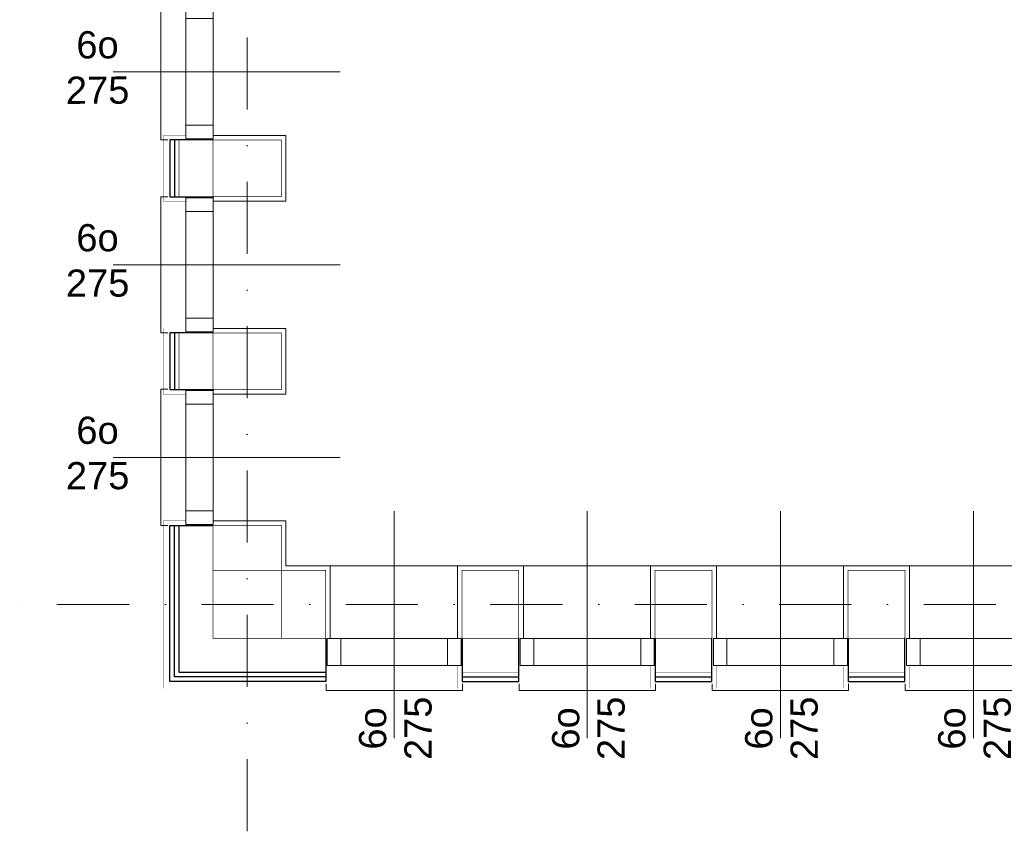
# Model space of a CAD drawing. Extents: x 4615668 to 9294084, y 16339 to 10688993.
# Tile 59 of 256: x 4720530 to 4720963, y 5342141 to 5342498. Entities that reach past the tile are written whole.
import ezdxf

# ---------------------------------------------------------------- set-up
doc = ezdxf.new("R2010")
doc.units = 0
doc.header["$MEASUREMENT"] = 0
doc.linetypes.add('DASHDOT', pattern=[25.4, 12.7, -6.35, 0, -6.35])
doc.layers.add('MURY', color=7, linetype='Continuous')
doc.layers.add('STOLARKA', color=4, linetype='Continuous')
doc.layers.add('Osie', color=175, linetype='DASHDOT', lineweight=9)
doc.layers.add('Wymiar', color=7, linetype='Continuous', lineweight=9)
doc.styles.add('ARIAL_CE', font='arial.ttf', dxfattribs={"height": 15})

# ---------------------------------------------------------------- blocks, each defined once
blk = doc.blocks.new('G$C0CCF9696')
at = {"layer": 'STOLARKA', "color": 5, "lineweight": 0}
blk.add_line((100, 30), (0, 30), dxfattribs=at)
for points in [[(68, 59.5), (68, 53.5), (56, 53.5), (56, 59.5)], [(68, 59.5), (68, 53.5), (56, 53.5), (56, 59.5)], [(68, 53.5), (68, 6.5), (56, 6.5), (56, 53.5)], [(68, 53.5), (68, 6.5), (56, 6.5), (56, 53.5)], [(68, 0.5), (68, 6.5), (56, 6.5), (56, 0.5)]]:
    blk.add_lwpolyline(points, close=True, dxfattribs=at)
blk.add_lwpolyline([(76, 0), (79, 0), (79, 60), (76, 60)], dxfattribs=at)
blk.add_lwpolyline([(76, 0), (79, 0), (79, 60), (76, 60)], dxfattribs=at)
blk = doc.blocks.new('G$C61CBF25F')
at = {"layer": 'Osie', "lineweight": 0, "ltscale": 2.5}
for p, q in [((305, 0), (305, 1880)), ((1525, 100), (204.85, 100))]:
    blk.add_line(p, q, dxfattribs=at)
blk = doc.blocks.new('G$CCAF8BBA6')
at = {"layer": 'MURY', "lineweight": 0, "ltscale": 40, "const_width": 0.1}
for points in [[(283, 306.59), (273, 306.59), (273, 277.59), (283, 277.59)], [(283, 221.59), (273, 221.59), (273, 192.59), (283, 192.59)], [(346.75, 73), (346.75, 63), (273, 63), (273, 136.75), (283, 136.75)], [(402.59, 73), (402.59, 63), (431.59, 63), (431.59, 73)], [(487.59, 73), (487.59, 63), (516.59, 63), (516.59, 73)], [(572.59, 73), (572.59, 63), (601.59, 63), (601.59, 73)]]:
    blk.add_lwpolyline(points, dxfattribs=at)
at = {"layer": 'MURY', "lineweight": -3, "ltscale": 40}
for points in [[(295, 304.59), (276, 304.59), (276, 279.59), (295, 279.59)], [(295, 304.59), (278, 304.59), (278, 279.59), (295.27, 279.59)], [(295, 219.59), (276, 219.59), (276, 194.59), (295, 194.59)], [(295, 219.59), (278, 219.59), (278, 194.59), (295.27, 194.59)], [(344.59, 85), (344.59, 66), (276, 66), (276, 134.75), (295, 134.75)], [(344.59, 85), (344.59, 68), (278, 68), (278, 134.75), (295, 134.75)], [(344.59, 85), (344.59, 70), (280, 70), (280, 134.75), (295, 134.75)], [(404.59, 85), (404.59, 68), (429.59, 68), (429.59, 85.27)], [(404.59, 85), (404.59, 66), (429.59, 66), (429.59, 85)], [(489.59, 85), (489.59, 68), (514.59, 68), (514.59, 85.27)], [(489.59, 85), (489.59, 66), (514.59, 66), (514.59, 85)], [(574.59, 85), (574.59, 68), (599.59, 68), (599.59, 85.27)], [(574.59, 85), (574.59, 66), (599.59, 66), (599.59, 85)]]:
    blk.add_lwpolyline(points, dxfattribs=at)
at = {"layer": 'MURY', "lineweight": 0, "ltscale": 40}
for points in [[(295, 304.59, 0.2, 0.2, 0), (280, 304.59, 0.2, 0.2, 0), (280, 279.59, 0.2, 0.2, 0), (295, 279.59, 0.2, 0.2, 0)], [(295, 219.59, 0.2, 0.2, 0), (280, 219.59, 0.2, 0.2, 0), (280, 194.59, 0.2, 0.2, 0), (295, 194.59, 0.2, 0.2, 0)], [(404.59, 85, 0.2, 0.2, 0), (404.59, 70, 0.2, 0.2, 0), (429.59, 70, 0.2, 0.2, 0), (429.59, 85, 0.2, 0.2, 0)], [(489.59, 85, 0.2, 0.2, 0), (489.59, 70, 0.2, 0.2, 0), (514.59, 70, 0.2, 0.2, 0), (514.59, 85, 0.2, 0.2, 0)], [(574.59, 85, 0.2, 0.2, 0), (574.59, 70, 0.2, 0.2, 0), (599.59, 70, 0.2, 0.2, 0), (599.59, 85, 0.2, 0.2, 0)]]:
    blk.add_lwpolyline(points, format="xyseb", dxfattribs=at)
at = {"layer": 'MURY', "ltscale": 40, "const_width": 0.3}
for points in [[(295, 279.59), (295, 304.59), (325, 304.59), (325, 279.59)], [(295, 194.59), (295, 219.59), (325, 219.59), (325, 194.59)], [(295, 115), (325, 115), (325, 134.75), (295, 134.75)], [(295, 85), (325, 85), (325, 115), (295, 115)], [(325, 85), (325, 115), (344.59, 115), (344.59, 85)], [(404.59, 85), (429.59, 85), (429.59, 115), (404.59, 115)], [(489.59, 85), (514.59, 85), (514.59, 115), (489.59, 115)], [(574.59, 85), (599.59, 85), (599.59, 115), (574.59, 115)]]:
    blk.add_lwpolyline(points, close=True, dxfattribs=at)
at = {"layer": 'MURY', "lineweight": 0, "ltscale": 40}
for points in [[(295, 306.59), (327, 306.59), (327, 277.59), (295, 277.59)], [(295, 221.59), (327, 221.59), (327, 192.59), (295, 192.59)], [(346.59, 85), (346.59, 117), (327, 117), (327, 136.75), (295, 136.75)], [(327, 117), (1413, 116.97), (1413, 136.75), (1439, 136.75)], [(431.59, 85), (431.59, 117), (402.59, 117), (402.59, 85)], [(516.59, 85), (516.59, 117), (487.59, 117), (487.59, 85)], [(601.59, 85), (601.59, 117), (572.59, 117), (572.59, 85)]]:
    blk.add_lwpolyline(points, dxfattribs=at)
at = {"lineweight": 0, "ltscale": 40}
blk.add_blockref('G$C61CBF25F', (5, 0), dxfattribs=at)
at = {"layer": 'MURY', "color": 1, "lineweight": 0, "ltscale": 40, "xscale": -1}
for p in [(351, 304.59), (351, 219.59), (351, 134.75)]:
    blk.add_blockref('G$C0CCF9696', p, dxfattribs=at)
at = {"layer": 'MURY', "color": 1, "lineweight": 0, "ltscale": 40, "rotation": 270}
for p in [(344.75, 141), (429.75, 141), (514.75, 141), (599.75, 141)]:
    blk.add_blockref('G$C0CCF9696', p, dxfattribs=at)
at = {"layer": 'MURY', "char_height": 12, "width": 1777.5174, "attachment_point": 5, "style": 'ARIAL_CE'}
for insert, rotation in [((204.13, 336.35), 0.1544), ((204.13, 251.35), 0.1544), ((204.13, 166.51), 0.1544), ((375.41, 5.35), 90.1544), ((460.41, 5.35), 90.1544), ((545.41, 5.35), 90.1544), ((630.41, 5.35), 90.1544)]:
    blk.add_mtext('\\pxi-10,l16.666687,t16.666687;6o\\P275', dxfattribs=dict(at, insert=insert, rotation=rotation))

msp = doc.modelspace()

# ---------------------------------------------------------------- block references
at = {"layer": 'Wymiar', "lineweight": 0, "ltscale": 40}
msp.add_blockref('G$CCAF8BBA6', (4720319.67, 5342140.62), dxfattribs=at)

doc.saveas('drawing.dxf')
